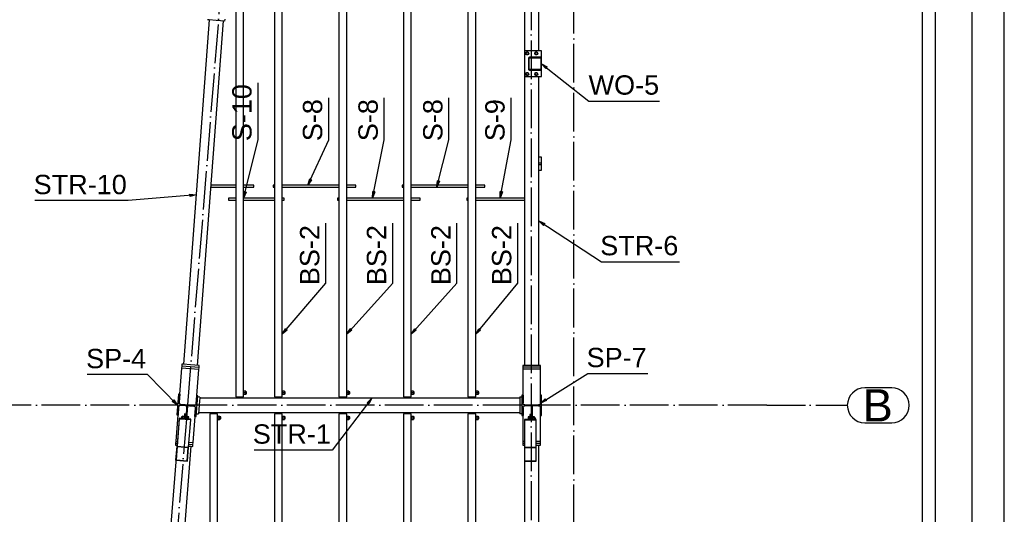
# Paper-space layout 'A0 Advance Steel' of a CAD drawing. Header units: millimetres. Extents: x -21 to 1320, y -7 to 928.
# Tile 96 of 134: x 1128 to 1280, y 186 to 262. Entities that reach past the tile are written whole.
import ezdxf

# ---------------------------------------------------------------- set-up
doc = ezdxf.new("R2010")
doc.units = ezdxf.units.MM
doc.linetypes.add('ACAD_ISO04W100', pattern=[30, 24, -3, 0, -3])
doc.layers.get('0').update_dxf_attribs({"linetype": 'CONTINUOUS'})
for name, color, linetype in [('AS_Belki', 145, 'CONTINUOUS'), ('AS_Blachy', 30, 'CONTINUOUS'), ('AS_Siatki', 72, 'CONTINUOUS'), ('AS_Sruby', 9, 'CONTINUOUS')]:
    doc.layers.add(name, color=color, linetype=linetype)
doc.styles.add('Arial', font='arial.ttf', dxfattribs={"height": 150})

psp = doc.layouts.new('A0 Advance Steel')

# ---------------------------------------------------------------- linework, layer by layer
at = {"color": 0, "linetype": 'ByBlock', "lineweight": -2}
for p, q in [((1209.17, 254.72), (1208.49, 255.47)), ((1208.49, 255.47), (1209.37, 254.98)), ((1209.17, 254.72), (1209.37, 254.98)), ((1172.29, 236.63), (1172.56, 237.61)), ((1172.86, 237.47), (1172.29, 236.63)), ((1172.86, 237.47), (1172.56, 237.61)), ((1192.29, 236.31), (1192.37, 237.32)), ((1192.7, 237.24), (1192.29, 236.31)), ((1192.7, 237.24), (1192.37, 237.32)), ((1153.95, 235.21), (1154.96, 235.13)), ((1153.95, 235.21), (1153.98, 234.88)), ((1154.96, 235.13), (1153.98, 234.88)), ((1162.29, 234.63), (1162.37, 235.64)), ((1162.7, 235.56), (1162.29, 234.63)), ((1162.7, 235.56), (1162.37, 235.64)), ((1182.29, 234.63), (1182.33, 235.65)), ((1182.65, 235.58), (1182.29, 234.63)), ((1182.65, 235.58), (1182.33, 235.65)), ((1202.08, 234.63), (1202.1, 235.65)), ((1202.43, 235.59), (1202.08, 234.63)), ((1202.43, 235.59), (1202.1, 235.65)), ((1208.81, 230.39), (1208.07, 231.07)), ((1208.07, 231.07), (1209, 230.67)), ((1208.81, 230.39), (1209, 230.67)), ((1168.29, 213.49), (1168.81, 214.36)), ((1169.07, 214.14), (1168.29, 213.49)), ((1169.07, 214.14), (1168.81, 214.36)), ((1178.29, 213.49), (1178.83, 214.34)), ((1179.08, 214.12), (1178.29, 213.49)), ((1179.08, 214.12), (1178.83, 214.34)), ((1188.29, 213.49), (1188.83, 214.34)), ((1189.08, 214.12), (1188.29, 213.49)), ((1189.08, 214.12), (1188.83, 214.34)), ((1198.29, 213.49), (1198.8, 214.36)), ((1199.05, 214.15), (1198.29, 213.49)), ((1199.05, 214.15), (1198.8, 214.36)), ((1151.49, 203.31), (1151.25, 203.07)), ((1152.07, 202.48), (1151.25, 203.07)), ((1151.49, 203.31), (1152.07, 202.48)), ((1181.45, 202.88), (1182.19, 203.57)), ((1182.19, 203.57), (1181.71, 202.68)), ((1208.31, 202.83), (1209.07, 203.5)), ((1209.24, 203.22), (1208.31, 202.83)), ((1209.24, 203.22), (1209.07, 203.5)), ((1181.45, 202.88), (1181.71, 202.68))]:
    psp.add_line(p, q, dxfattribs=at)
psp.add_lwpolyline([(1280.22, -6.93), (1280.22, 834.07), (-19.78, 834.07), (-19.78, -6.93), (1280.22, -6.93)])
psp.add_lwpolyline([(1275.22, -1.93), (1275.22, 829.07), (-4.78, 829.07), (-4.78, -1.93)], close=True)
at = {"color": 3, "ltscale": 0.25}
for points in [[(1094.89, 99.56), (1094.89, 447.16), (1269.49, 447.16), (1269.49, 99.56), (1094.89, 99.56)], [(1096.89, 101.93), (1096.89, 432.53), (1267.49, 432.53), (1267.49, 101.93), (1096.89, 101.93)]]:
    psp.add_lwpolyline(points, dxfattribs=at)
at = {"color": 7}
for points in [[(1208.49, 255.47), (1215.84, 249.67), (1226.78, 249.67)], [(1162.29, 234.63), (1164.55, 243.64), (1164.55, 252.49)], [(1172.29, 236.63), (1175.5, 243.64), (1175.5, 250.16)], [(1182.29, 234.63), (1184.11, 243.64), (1184.11, 250.16)], [(1192.29, 236.31), (1194.14, 243.64), (1194.14, 250.16)], [(1202.08, 234.63), (1203.77, 243.64), (1203.77, 250.16)], [(1154.96, 235.13), (1144.4, 234.23), (1129.96, 234.23)], [(1168.29, 213.49), (1175.05, 221.43), (1175.05, 230.75)], [(1178.29, 213.49), (1185.42, 221.43), (1185.42, 230.75)], [(1188.29, 213.49), (1195.39, 221.43), (1195.39, 230.75)], [(1198.29, 213.49), (1204.81, 221.43), (1204.81, 230.75)], [(1208.07, 231.07), (1217.78, 224.75), (1229.89, 224.75)], [(1152.07, 202.48), (1147.41, 207.23), (1138.09, 207.23)], [(1208.31, 202.83), (1215.67, 207.39), (1224.98, 207.39)], [(1182.19, 203.57), (1176.03, 195.52), (1163.93, 195.52)]]:
    psp.add_lwpolyline(points, dxfattribs=at)
at = {"layer": 'AS_Belki', "linetype": 'Continuous', "ltscale": 0.25}
for p, q in [((1205.87, 274.87), (1205.87, 257.47)), ((1208.07, 257.47), (1208.07, 274.87)), ((1161.09, 267.17), (1161.09, 203.77)), ((1162.29, 203.77), (1162.29, 267.17)), ((1167.09, 267.17), (1167.09, 203.77)), ((1168.29, 203.77), (1168.29, 267.17)), ((1177.09, 267.17), (1177.09, 203.77)), ((1178.29, 203.77), (1178.29, 267.17)), ((1187.09, 267.17), (1187.09, 203.77)), ((1188.29, 203.77), (1188.29, 267.17)), ((1197.09, 267.17), (1197.09, 203.77)), ((1198.29, 203.77), (1198.29, 267.17)), ((1156.98, 262.28), (1153, 208.84)), ((1156.98, 262.28), (1153, 208.84)), ((1155.19, 208.67), (1159.18, 262.11)), ((1158.08, 262.19), (1156.98, 262.28)), ((1208.37, 256.47), (1206.61, 256.47)), ((1206.65, 256.39), (1208.33, 256.39)), ((1206.49, 256.35), (1206.49, 254.59)), ((1206.57, 254.63), (1206.57, 256.31)), ((1208.41, 256.31), (1208.41, 254.63)), ((1208.49, 254.59), (1208.49, 256.35)), ((1205.87, 253.47), (1205.87, 208.67)), ((1206.61, 254.47), (1208.37, 254.47)), ((1208.33, 254.55), (1206.65, 254.55)), ((1208.07, 208.67), (1208.07, 253.47)), ((1161.09, 236.63), (1157.28, 236.63)), ((1163.89, 236.63), (1162.29, 236.63)), ((1163.89, 236.59), (1163.89, 236.63)), ((1163.89, 236.47), (1163.89, 236.59)), ((1167.09, 236.63), (1166.89, 236.63)), ((1166.89, 236.63), (1166.89, 236.59)), ((1166.89, 236.59), (1166.89, 236.47)), ((1177.09, 236.63), (1168.29, 236.63)), ((1179.69, 236.63), (1178.29, 236.63)), ((1179.69, 236.59), (1179.69, 236.63)), ((1179.69, 236.47), (1179.69, 236.59)), ((1187.09, 236.63), (1186.89, 236.63)), ((1186.89, 236.63), (1186.89, 236.59)), ((1186.89, 236.59), (1186.89, 236.47)), ((1197.09, 236.63), (1188.29, 236.63)), ((1199.69, 236.63), (1198.29, 236.63)), ((1199.69, 236.59), (1199.69, 236.63)), ((1199.69, 236.47), (1199.69, 236.59)), ((1157.25, 236.31), (1161.09, 236.31)), ((1162.29, 236.31), (1163.89, 236.31)), ((1163.89, 236.36), (1163.89, 236.47)), ((1163.89, 236.31), (1163.89, 236.36)), ((1166.89, 236.47), (1166.89, 236.36)), ((1166.89, 236.36), (1166.89, 236.31)), ((1166.89, 236.31), (1167.09, 236.31)), ((1168.29, 236.31), (1177.09, 236.31)), ((1178.29, 236.31), (1179.69, 236.31)), ((1179.69, 236.36), (1179.69, 236.47)), ((1179.69, 236.31), (1179.69, 236.36)), ((1186.89, 236.47), (1186.89, 236.36)), ((1186.89, 236.36), (1186.89, 236.31)), ((1186.89, 236.31), (1187.09, 236.31)), ((1188.29, 236.31), (1197.09, 236.31)), ((1198.29, 236.31), (1199.69, 236.31)), ((1199.69, 236.36), (1199.69, 236.47)), ((1199.69, 236.31), (1199.69, 236.36)), ((1161.09, 234.63), (1159.99, 234.63)), ((1159.99, 234.63), (1159.99, 234.59)), ((1159.99, 234.59), (1159.99, 234.47)), ((1159.99, 234.47), (1159.99, 234.36)), ((1159.99, 234.36), (1159.99, 234.31)), ((1159.99, 234.31), (1161.09, 234.31)), ((1167.09, 234.63), (1162.29, 234.63)), ((1162.29, 234.31), (1167.09, 234.31)), ((1168.59, 234.63), (1168.29, 234.63)), ((1168.29, 234.31), (1168.59, 234.31)), ((1168.59, 234.59), (1168.59, 234.63)), ((1168.59, 234.47), (1168.59, 234.59)), ((1168.59, 234.36), (1168.59, 234.47)), ((1168.59, 234.31), (1168.59, 234.36)), ((1177.09, 234.63), (1176.89, 234.63)), ((1176.89, 234.63), (1176.89, 234.59)), ((1176.89, 234.59), (1176.89, 234.47)), ((1176.89, 234.47), (1176.89, 234.36)), ((1176.89, 234.36), (1176.89, 234.31)), ((1176.89, 234.31), (1177.09, 234.31)), ((1187.09, 234.63), (1178.29, 234.63)), ((1178.29, 234.31), (1187.09, 234.31)), ((1189.69, 234.63), (1188.29, 234.63)), ((1188.29, 234.31), (1189.69, 234.31)), ((1189.69, 234.59), (1189.69, 234.63)), ((1189.69, 234.47), (1189.69, 234.59)), ((1189.69, 234.36), (1189.69, 234.47)), ((1189.69, 234.31), (1189.69, 234.36)), ((1197.09, 234.63), (1196.89, 234.63)), ((1196.89, 234.63), (1196.89, 234.59)), ((1196.89, 234.59), (1196.89, 234.47)), ((1196.89, 234.47), (1196.89, 234.36)), ((1196.89, 234.36), (1196.89, 234.31)), ((1196.89, 234.31), (1197.09, 234.31)), ((1205.87, 234.63), (1198.29, 234.63)), ((1198.29, 234.31), (1205.87, 234.31)), ((1152.7, 208.26), (1152.38, 204.2)), ((1155.39, 208.05), (1152.7, 208.26)), ((1154.1, 208.75), (1153, 208.84)), ((1155.07, 203.98), (1155.39, 208.05)), ((1205.62, 208.07), (1205.62, 204.07)), ((1208.32, 208.07), (1206.3, 208.07)), ((1208.32, 204.07), (1208.32, 208.07)), ((1152.21, 204.19), (1151.95, 201)), ((1152.39, 204.18), (1152.21, 204.19)), ((1152.29, 202.94), (1152.39, 204.18)), ((1152.41, 204.19), (1152.31, 202.94)), ((1152.38, 204.2), (1152.41, 204.19)), ((1154.94, 202.73), (1155.04, 203.98)), ((1155.06, 203.96), (1154.96, 202.73)), ((1154.98, 200.76), (1155.24, 203.95)), ((1155.04, 203.98), (1155.07, 203.98)), ((1155.24, 203.95), (1155.06, 203.96)), ((1155.51, 203.57), (1155.47, 203.15)), ((1205.15, 203.57), (1155.51, 203.57)), ((1161.09, 203.77), (1162.29, 203.77)), ((1167.09, 203.77), (1168.29, 203.77)), ((1177.09, 203.77), (1178.29, 203.77)), ((1187.09, 203.77), (1188.29, 203.77)), ((1197.09, 203.77), (1198.29, 203.77)), ((1205.15, 203.57), (1205.15, 201.37)), ((1205.63, 204.07), (1205.45, 204.07)), ((1205.45, 204.07), (1205.45, 200.87)), ((1205.63, 204.07), (1205.63, 202.83)), ((1208.49, 204.07), (1208.31, 204.07)), ((1208.31, 202.83), (1208.31, 204.07)), ((1208.49, 200.87), (1208.49, 204.07)), ((1152.13, 200.99), (1152.23, 202.22)), ((1152.25, 202.22), (1152.15, 200.96)), ((1152.55, 202.5), (1154.63, 202.33)), ((1153.49, 202.4), (1152.55, 202.48)), ((1152.56, 202.64), (1154.64, 202.47)), ((1154.64, 202.45), (1152.56, 202.62)), ((1154.62, 202.31), (1153.69, 202.39)), ((1154.78, 200.75), (1154.88, 202.01)), ((1154.9, 202.01), (1154.8, 200.77)), ((1205.63, 202.11), (1205.63, 200.87)), ((1205.93, 202.53), (1208.01, 202.53)), ((1208.01, 202.41), (1205.93, 202.41)), ((1208.31, 200.87), (1208.31, 202.11)), ((1152.12, 200.97), (1151.79, 196.9)), ((1151.95, 201), (1152.13, 200.99)), ((1152.32, 200.34), (1152, 196.14)), ((1152.15, 200.96), (1152.12, 200.97)), ((1152.32, 200.34), (1152.21, 198.88)), ((1154.12, 200.2), (1152.32, 200.34)), ((1153.79, 196), (1154.12, 200.2)), ((1154.48, 196.68), (1154.81, 200.75)), ((1154.81, 200.75), (1154.78, 200.75)), ((1154.8, 200.77), (1154.98, 200.76)), ((1155.33, 201.37), (1205.15, 201.37)), ((1158.29, 201.17), (1157.09, 201.17)), ((1157.09, 201.17), (1157.09, 133.69)), ((1158.29, 133.69), (1158.29, 201.17)), ((1168.29, 201.17), (1167.09, 201.17)), ((1167.09, 201.17), (1167.09, 133.69)), ((1168.29, 133.69), (1168.29, 201.17)), ((1178.29, 201.17), (1177.09, 201.17)), ((1177.09, 201.17), (1177.09, 133.69)), ((1178.29, 133.69), (1178.29, 201.17)), ((1188.29, 201.17), (1187.09, 201.17)), ((1187.09, 201.17), (1187.09, 133.69)), ((1188.29, 133.69), (1188.29, 201.17)), ((1198.29, 201.17), (1197.09, 201.17)), ((1197.09, 201.17), (1197.09, 133.69)), ((1198.29, 133.69), (1198.29, 201.17)), ((1205.45, 200.87), (1205.63, 200.87)), ((1205.62, 200.87), (1205.62, 196.87)), ((1207.67, 200.18), (1205.87, 200.18)), ((1205.87, 200.18), (1205.87, 195.99)), ((1207.67, 195.99), (1207.67, 200.18)), ((1208.31, 200.87), (1208.49, 200.87)), ((1208.32, 196.87), (1208.32, 200.87)), ((1152.21, 198.88), (1151.83, 193.95)), ((1152, 196.28), (1147.45, 139.42)), ((1149.24, 134.21), (1154.2, 196.11)), ((1151.83, 193.95), (1152, 196.14)), ((1151.89, 194.01), (1152.05, 196.06)), ((1152.01, 196.28), (1152, 196.28)), ((1152, 196.14), (1153.79, 196)), ((1152.05, 196.06), (1153.73, 195.93)), ((1153.57, 193.88), (1153.73, 195.93)), ((1153.72, 195.93), (1153.57, 193.88)), ((1153.62, 193.8), (1153.79, 196)), ((1153.8, 196.14), (1154.2, 196.11)), ((1205.87, 195.99), (1207.67, 195.99)), ((1205.87, 195.99), (1205.87, 193.81)), ((1205.93, 195.92), (1207.61, 195.92)), ((1205.93, 193.88), (1205.93, 195.92)), ((1207.61, 195.92), (1207.61, 193.88)), ((1207.67, 196.27), (1208.07, 196.27)), ((1207.67, 193.81), (1207.67, 195.99)), ((1208.07, 134.21), (1208.07, 196.27)), ((1151.83, 193.95), (1153.62, 193.8)), ((1151.89, 194.01), (1153.57, 193.88)), ((1205.93, 193.88), (1207.61, 193.88)), ((1205.87, 193.81), (1205.87, 142.5)), ((1205.87, 193.81), (1207.67, 193.81))]:
    psp.add_line(p, q, dxfattribs=at)
for centre, radius, start, end in [((1206.61, 256.35), 0.12, 90, 180), ((1208.37, 256.35), 0.12, 0, 90), ((1206.61, 254.59), 0.12, 180, 270), ((1208.37, 254.59), 0.12, 270, 0), ((1152.53, 202.2), 0.28, 85.419, 175.419), ((1152.59, 202.92), 0.28, 175.419, 265.419), ((1154.6, 202.03), 0.28, 355.419, 85.419), ((1154.66, 202.75), 0.28, 265.419, 355.419)]:
    psp.add_arc(centre, radius, start, end, dxfattribs=at)
at = {"layer": 'AS_Belki', "linetype": 'Continuous', "ltscale": 0.25, "extrusion": (-5.68434e-13, 2.35453e-13, -1)}
psp.add_arc((-1206.65, 256.31), 0.08, 0, 90, dxfattribs=at)
at = {"layer": 'AS_Belki', "linetype": 'Continuous', "ltscale": 0.25, "extrusion": (2.35453e-13, 5.68434e-13, -1)}
psp.add_arc((-1208.33, 256.31), 0.08, 90, 180, dxfattribs=at)
at = {"layer": 'AS_Belki', "linetype": 'Continuous', "ltscale": 0.25, "extrusion": (-2.27374e-13, -9.41813e-14, -1)}
psp.add_arc((-1206.65, 254.63), 0.08, 270, 0, dxfattribs=at)
at = {"layer": 'AS_Belki', "linetype": 'Continuous', "ltscale": 0.25, "extrusion": (9.41813e-14, -2.27374e-13, -1)}
psp.add_arc((-1208.33, 254.63), 0.08, 180, 270, dxfattribs=at)
at = {"layer": 'AS_Belki', "linetype": 'Continuous', "ltscale": 0.25, "extrusion": (-1.20291e-13, 1.70178e-14, -1)}
psp.add_arc((-1152.53, 202.2), 0.3, 4.581, 94.581, dxfattribs=at)
at = {"layer": 'AS_Belki', "linetype": 'Continuous', "ltscale": 0.25, "extrusion": (-9.7092e-14, -7.30252e-14, -1)}
psp.add_arc((-1152.59, 202.92), 0.3, 274.581, 4.581, dxfattribs=at)
at = {"layer": 'AS_Belki', "linetype": 'Continuous', "ltscale": 0.25, "extrusion": (2.98774e-14, 5.84334e-14, -1)}
psp.add_arc((-1154.6, 202.03), 0.3, 94.581, 184.581, dxfattribs=at)
at = {"layer": 'AS_Belki', "linetype": 'Continuous', "ltscale": 0.25, "extrusion": (1.00961e-14, -3.12226e-14, -1)}
psp.add_arc((-1154.66, 202.75), 0.3, 184.581, 274.581, dxfattribs=at)
at = {"layer": 'AS_Belki', "linetype": 'Continuous', "ltscale": 0.25, "extrusion": (-6.0633e-14, -6.7989e-14, -1)}
psp.add_arc((-1205.93, 202.83), 0.3, 270, 0, dxfattribs=at)
at = {"layer": 'AS_Belki', "linetype": 'Continuous', "ltscale": 0.25, "extrusion": (-9.09495e-14, 8.05465e-14, -1)}
psp.add_arc((-1205.93, 202.11), 0.3, 0, 90, dxfattribs=at)
at = {"layer": 'AS_Belki', "linetype": 'Continuous', "ltscale": 0.25, "extrusion": (2.5115e-14, -6.0633e-14, -1)}
psp.add_arc((-1208.01, 202.83), 0.3, 180, 270, dxfattribs=at)
at = {"layer": 'AS_Belki', "linetype": 'Continuous', "ltscale": 0.25, "extrusion": (6.7989e-14, 6.0633e-14, -1)}
psp.add_arc((-1208.01, 202.11), 0.3, 90, 180, dxfattribs=at)
at = {"layer": 'AS_Blachy', "linetype": 'Continuous', "ltscale": 0.25}
for p, q in [((1156.98, 262.28), (1156.73, 262.3)), ((1159.42, 262.09), (1158.08, 262.19)), ((1159.42, 262.09), (1159.45, 262.39)), ((1208.49, 257.47), (1205.87, 257.47)), ((1205.87, 257.47), (1205.87, 253.47)), ((1208.49, 256.35), (1208.49, 257.47)), ((1205.87, 253.47), (1208.49, 253.47)), ((1208.49, 253.47), (1208.49, 254.59)), ((1208.49, 240.95), (1208.07, 240.95)), ((1208.49, 240.05), (1208.07, 240.05)), ((1208.07, 239.85), (1208.49, 239.85)), ((1208.49, 240.05), (1208.49, 240.95)), ((1208.49, 239.85), (1208.49, 240.05)), ((1208.49, 238.95), (1208.49, 239.85)), ((1208.07, 238.95), (1208.49, 238.95)), ((1152.73, 208.56), (1152.7, 208.26)), ((1152.75, 208.86), (1152.73, 208.56)), ((1153.41, 208.51), (1152.73, 208.56)), ((1153, 208.84), (1152.75, 208.86)), ((1155.42, 208.35), (1153.41, 208.51)), ((1155.44, 208.65), (1154.1, 208.75)), ((1155.39, 208.05), (1155.42, 208.35)), ((1155.42, 208.35), (1155.44, 208.65)), ((1208.32, 208.67), (1205.62, 208.67)), ((1205.62, 208.67), (1205.62, 208.37)), ((1208.32, 208.37), (1205.62, 208.37)), ((1205.62, 208.37), (1205.62, 208.07)), ((1206.3, 208.07), (1205.62, 208.07)), ((1208.32, 208.37), (1208.32, 208.67)), ((1208.32, 208.07), (1208.32, 208.37)), ((1155.52, 203.75), (1155.22, 203.77)), ((1155.47, 203.15), (1155.31, 201.15)), ((1155.52, 203.75), (1155.51, 203.57)), ((1162.03, 203.77), (1162.03, 203.57)), ((1162.23, 203.57), (1162.23, 203.77)), ((1168.03, 203.77), (1168.03, 203.57)), ((1168.23, 203.57), (1168.23, 203.77)), ((1178.03, 203.77), (1178.03, 203.57)), ((1178.23, 203.57), (1178.23, 203.77)), ((1188.03, 203.77), (1188.03, 203.57)), ((1188.23, 203.57), (1188.23, 203.77)), ((1198.03, 203.77), (1198.03, 203.57)), ((1198.23, 203.57), (1198.23, 203.77)), ((1205.15, 203.77), (1205.45, 203.77)), ((1205.15, 203.77), (1205.15, 203.57)), ((1153.44, 201.72), (1153.33, 200.38)), ((1153.49, 202.42), (1153.44, 201.72)), ((1153.44, 201.72), (1153.64, 201.71)), ((1153.53, 200.36), (1153.64, 201.71)), ((1153.64, 201.71), (1153.69, 202.41)), ((1207.07, 202.39), (1206.87, 202.39)), ((1206.87, 202.39), (1206.87, 201.69)), ((1207.07, 201.69), (1206.87, 201.69)), ((1206.87, 201.69), (1206.87, 200.55)), ((1207.07, 201.69), (1207.07, 202.39)), ((1207.07, 200.29), (1207.07, 201.69)), ((1152.33, 200.46), (1152.21, 198.99)), ((1152.33, 200.46), (1152.32, 200.34)), ((1154.13, 200.31), (1152.33, 200.46)), ((1153.13, 200.39), (1153.19, 201.14)), ((1153.18, 201.07), (1153.16, 200.8)), ((1153.19, 201.14), (1153.18, 201.07)), ((1153.39, 201.12), (1153.19, 201.14)), ((1153.19, 201.14), (1153.19, 201.14)), ((1153.33, 200.38), (1153.39, 201.12)), ((1154.12, 200.2), (1154.13, 200.31)), ((1155.01, 201.17), (1155.31, 201.15)), ((1158.03, 201.37), (1158.03, 201.17)), ((1158.23, 201.17), (1158.23, 201.37)), ((1168.03, 201.37), (1168.03, 201.17)), ((1168.23, 201.17), (1168.23, 201.37)), ((1178.03, 201.37), (1178.03, 201.17)), ((1178.23, 201.17), (1178.23, 201.37)), ((1188.03, 201.37), (1188.03, 201.17)), ((1188.23, 201.17), (1188.23, 201.37)), ((1198.03, 201.37), (1198.03, 201.17)), ((1198.23, 201.17), (1198.23, 201.37)), ((1205.15, 201.37), (1205.15, 201.17)), ((1205.45, 201.17), (1205.15, 201.17)), ((1207.67, 200.29), (1205.87, 200.29)), ((1205.87, 200.29), (1205.87, 200.18)), ((1206.87, 201.03), (1206.67, 201.03)), ((1206.67, 201.03), (1206.67, 200.29)), ((1206.87, 200.55), (1206.87, 200.29)), ((1207.67, 200.18), (1207.67, 200.29)), ((1152.21, 198.99), (1152.21, 198.88)), ((1151.79, 196.9), (1151.77, 196.6)), ((1151.79, 196.9), (1152.05, 196.88)), ((1205.87, 196.87), (1205.62, 196.87)), ((1205.62, 196.87), (1205.62, 196.57)), ((1208.32, 196.87), (1207.67, 196.87)), ((1208.32, 196.57), (1208.32, 196.87)), ((1151.77, 196.6), (1151.75, 196.3)), ((1151.75, 196.3), (1152.01, 196.28)), ((1151.77, 196.6), (1152.03, 196.58)), ((1153.83, 196.44), (1154.46, 196.39)), ((1153.85, 196.73), (1154.48, 196.68)), ((1154.2, 196.11), (1154.44, 196.09)), ((1154.44, 196.09), (1154.46, 196.39)), ((1154.46, 196.39), (1154.48, 196.68)), ((1205.87, 196.57), (1205.62, 196.57)), ((1205.62, 196.57), (1205.62, 196.27)), ((1205.62, 196.27), (1205.87, 196.27)), ((1208.32, 196.57), (1207.67, 196.57)), ((1208.07, 196.27), (1208.32, 196.27)), ((1208.32, 196.27), (1208.32, 196.57))]:
    psp.add_line(p, q, dxfattribs=at)
at = {"layer": 'AS_Siatki', "color": 20, "linetype": 'ACAD_ISO04W100', "ltscale": 0.25}
for p, q in [((1170.49, 413.05), (1147.24, 122.93)), ((1213.49, 123.37), (1213.49, 413.57)), ((1206.89, 411.08), (1206.89, 120.88)), ((1243.39, 202.47), (1120.99, 202.47)), ((1243.39, 202.47), (1243.39, 202.47)), ((1243.39, 202.47), (1255.89, 202.47))]:
    psp.add_line(p, q, dxfattribs=at)
at = {"layer": 'AS_Siatki', "color": 20, "linetype": 'Continuous', "ltscale": 0.25}
for p, q in [((1262.77, 205.17), (1258.59, 205.17)), ((1258.59, 199.77), (1262.77, 199.77))]:
    psp.add_line(p, q, dxfattribs=at)
for centre, start, end in [((1258.59, 202.47), 90, 270), ((1262.77, 202.47), 270, 90)]:
    psp.add_arc(centre, 2.7, start, end, dxfattribs=at)
at = {"layer": 'AS_Sruby', "linetype": 'Continuous', "ltscale": 0.25}
for p, q in [((1206.17, 257.25), (1206.07, 257.07)), ((1206.07, 257.07), (1206.17, 256.9)), ((1206.37, 257.25), (1206.17, 257.25)), ((1206.17, 256.9), (1206.37, 256.9)), ((1206.47, 257.07), (1206.37, 257.25)), ((1206.37, 256.9), (1206.47, 257.07)), ((1207.57, 257.25), (1207.47, 257.07)), ((1207.47, 257.07), (1207.57, 256.9)), ((1207.77, 257.25), (1207.57, 257.25)), ((1207.57, 256.9), (1207.77, 256.9)), ((1207.87, 257.07), (1207.77, 257.25)), ((1207.77, 256.9), (1207.87, 257.07)), ((1206.17, 254.05), (1206.07, 253.87)), ((1206.07, 253.87), (1206.17, 253.7)), ((1206.37, 254.05), (1206.17, 254.05)), ((1206.17, 253.7), (1206.37, 253.7)), ((1206.47, 253.87), (1206.37, 254.05)), ((1206.37, 253.7), (1206.47, 253.87)), ((1207.57, 254.05), (1207.47, 253.87)), ((1207.47, 253.87), (1207.57, 253.7)), ((1207.77, 254.05), (1207.57, 254.05)), ((1207.57, 253.7), (1207.77, 253.7)), ((1207.87, 253.87), (1207.77, 254.05)), ((1207.77, 253.7), (1207.87, 253.87)), ((1162.35, 204.73), (1162.29, 204.73)), ((1162.35, 204.71), (1162.35, 204.73)), ((1162.35, 204.73), (1162.35, 204.73)), ((1162.35, 204.68), (1162.35, 204.71)), ((1162.35, 204.65), (1162.35, 204.68)), ((1162.65, 204.67), (1162.35, 204.67)), ((1162.35, 204.6), (1162.35, 204.65)), ((1162.35, 204.55), (1162.35, 204.6)), ((1162.35, 204.49), (1162.35, 204.55)), ((1162.65, 204.43), (1162.65, 204.67)), ((1162.77, 204.59), (1162.65, 204.59)), ((1162.77, 204.58), (1162.77, 204.59)), ((1162.77, 204.55), (1162.77, 204.58)), ((1162.77, 204.5), (1162.77, 204.55)), ((1168.35, 204.73), (1168.29, 204.73)), ((1168.35, 204.71), (1168.35, 204.73)), ((1168.35, 204.73), (1168.35, 204.73)), ((1168.35, 204.68), (1168.35, 204.71)), ((1168.35, 204.65), (1168.35, 204.68)), ((1168.65, 204.67), (1168.35, 204.67)), ((1168.35, 204.6), (1168.35, 204.65)), ((1168.35, 204.55), (1168.35, 204.6)), ((1168.35, 204.49), (1168.35, 204.55)), ((1168.65, 204.43), (1168.65, 204.67)), ((1168.77, 204.59), (1168.65, 204.59)), ((1168.77, 204.58), (1168.77, 204.59)), ((1168.77, 204.55), (1168.77, 204.58)), ((1168.77, 204.5), (1168.77, 204.55)), ((1178.35, 204.73), (1178.29, 204.73)), ((1178.35, 204.71), (1178.35, 204.73)), ((1178.35, 204.73), (1178.35, 204.73)), ((1178.35, 204.68), (1178.35, 204.71)), ((1178.35, 204.65), (1178.35, 204.68)), ((1178.65, 204.67), (1178.35, 204.67)), ((1178.35, 204.6), (1178.35, 204.65)), ((1178.35, 204.55), (1178.35, 204.6)), ((1178.35, 204.49), (1178.35, 204.55)), ((1178.65, 204.43), (1178.65, 204.67)), ((1178.77, 204.59), (1178.65, 204.59)), ((1178.77, 204.58), (1178.77, 204.59)), ((1178.77, 204.55), (1178.77, 204.58)), ((1178.77, 204.5), (1178.77, 204.55)), ((1188.35, 204.73), (1188.29, 204.73)), ((1188.35, 204.71), (1188.35, 204.73)), ((1188.35, 204.73), (1188.35, 204.73)), ((1188.35, 204.68), (1188.35, 204.71)), ((1188.35, 204.65), (1188.35, 204.68)), ((1188.65, 204.67), (1188.35, 204.67)), ((1188.35, 204.6), (1188.35, 204.65)), ((1188.35, 204.55), (1188.35, 204.6)), ((1188.35, 204.49), (1188.35, 204.55)), ((1188.65, 204.43), (1188.65, 204.67)), ((1188.77, 204.59), (1188.65, 204.59)), ((1188.77, 204.58), (1188.77, 204.59)), ((1188.77, 204.55), (1188.77, 204.58)), ((1188.77, 204.5), (1188.77, 204.55)), ((1198.35, 204.73), (1198.29, 204.73)), ((1198.35, 204.71), (1198.35, 204.73)), ((1198.35, 204.73), (1198.35, 204.73)), ((1198.35, 204.68), (1198.35, 204.71)), ((1198.35, 204.65), (1198.35, 204.68)), ((1198.65, 204.67), (1198.35, 204.67)), ((1198.35, 204.6), (1198.35, 204.65)), ((1198.35, 204.55), (1198.35, 204.6)), ((1198.35, 204.49), (1198.35, 204.55)), ((1198.65, 204.43), (1198.65, 204.67)), ((1198.77, 204.59), (1198.65, 204.59)), ((1198.77, 204.58), (1198.77, 204.59)), ((1198.77, 204.55), (1198.77, 204.58)), ((1198.77, 204.5), (1198.77, 204.55)), ((1155.02, 203.49), (1155, 203.49)), ((1162.29, 204.13), (1162.35, 204.13)), ((1162.35, 204.43), (1162.35, 204.49)), ((1162.65, 204.43), (1162.35, 204.43)), ((1162.35, 204.38), (1162.35, 204.43)), ((1162.35, 204.32), (1162.35, 204.38)), ((1162.35, 204.27), (1162.35, 204.32)), ((1162.35, 204.22), (1162.35, 204.27)), ((1162.35, 204.19), (1162.35, 204.22)), ((1162.35, 204.2), (1162.65, 204.2)), ((1162.35, 204.16), (1162.35, 204.19)), ((1162.35, 204.14), (1162.35, 204.16)), ((1162.35, 204.13), (1162.35, 204.14)), ((1162.65, 204.2), (1162.65, 204.43)), ((1162.65, 204.27), (1162.77, 204.27)), ((1162.77, 204.43), (1162.77, 204.5)), ((1162.77, 204.37), (1162.77, 204.43)), ((1162.77, 204.32), (1162.77, 204.37)), ((1162.77, 204.29), (1162.77, 204.32)), ((1162.77, 204.27), (1162.77, 204.29)), ((1168.29, 204.13), (1168.35, 204.13)), ((1168.35, 204.43), (1168.35, 204.49)), ((1168.65, 204.43), (1168.35, 204.43)), ((1168.35, 204.38), (1168.35, 204.43)), ((1168.35, 204.32), (1168.35, 204.38)), ((1168.35, 204.27), (1168.35, 204.32)), ((1168.35, 204.22), (1168.35, 204.27)), ((1168.35, 204.19), (1168.35, 204.22)), ((1168.35, 204.2), (1168.65, 204.2)), ((1168.35, 204.16), (1168.35, 204.19)), ((1168.35, 204.14), (1168.35, 204.16)), ((1168.35, 204.13), (1168.35, 204.14)), ((1168.65, 204.2), (1168.65, 204.43)), ((1168.65, 204.27), (1168.77, 204.27)), ((1168.77, 204.43), (1168.77, 204.5)), ((1168.77, 204.37), (1168.77, 204.43)), ((1168.77, 204.32), (1168.77, 204.37)), ((1168.77, 204.29), (1168.77, 204.32)), ((1168.77, 204.27), (1168.77, 204.29)), ((1178.29, 204.13), (1178.35, 204.13)), ((1178.35, 204.43), (1178.35, 204.49)), ((1178.65, 204.43), (1178.35, 204.43)), ((1178.35, 204.38), (1178.35, 204.43)), ((1178.35, 204.32), (1178.35, 204.38)), ((1178.35, 204.27), (1178.35, 204.32)), ((1178.35, 204.22), (1178.35, 204.27)), ((1178.35, 204.19), (1178.35, 204.22)), ((1178.35, 204.2), (1178.65, 204.2)), ((1178.35, 204.16), (1178.35, 204.19)), ((1178.35, 204.14), (1178.35, 204.16)), ((1178.35, 204.13), (1178.35, 204.14)), ((1178.65, 204.2), (1178.65, 204.43)), ((1178.65, 204.27), (1178.77, 204.27)), ((1178.77, 204.43), (1178.77, 204.5)), ((1178.77, 204.37), (1178.77, 204.43)), ((1178.77, 204.32), (1178.77, 204.37)), ((1178.77, 204.29), (1178.77, 204.32)), ((1178.77, 204.27), (1178.77, 204.29)), ((1188.29, 204.13), (1188.35, 204.13)), ((1188.35, 204.43), (1188.35, 204.49)), ((1188.65, 204.43), (1188.35, 204.43)), ((1188.35, 204.38), (1188.35, 204.43)), ((1188.35, 204.32), (1188.35, 204.38)), ((1188.35, 204.27), (1188.35, 204.32)), ((1188.35, 204.22), (1188.35, 204.27)), ((1188.35, 204.19), (1188.35, 204.22)), ((1188.35, 204.2), (1188.65, 204.2)), ((1188.35, 204.16), (1188.35, 204.19)), ((1188.35, 204.14), (1188.35, 204.16)), ((1188.35, 204.13), (1188.35, 204.14)), ((1188.65, 204.2), (1188.65, 204.43)), ((1188.65, 204.27), (1188.77, 204.27)), ((1188.77, 204.43), (1188.77, 204.5)), ((1188.77, 204.37), (1188.77, 204.43)), ((1188.77, 204.32), (1188.77, 204.37)), ((1188.77, 204.29), (1188.77, 204.32)), ((1188.77, 204.27), (1188.77, 204.29)), ((1198.29, 204.13), (1198.35, 204.13)), ((1198.35, 204.43), (1198.35, 204.49)), ((1198.65, 204.43), (1198.35, 204.43)), ((1198.35, 204.38), (1198.35, 204.43)), ((1198.35, 204.32), (1198.35, 204.38)), ((1198.35, 204.27), (1198.35, 204.32)), ((1198.35, 204.22), (1198.35, 204.27)), ((1198.35, 204.19), (1198.35, 204.22)), ((1198.35, 204.2), (1198.65, 204.2)), ((1198.35, 204.16), (1198.35, 204.19)), ((1198.35, 204.14), (1198.35, 204.16)), ((1198.35, 204.13), (1198.35, 204.14)), ((1198.65, 204.2), (1198.65, 204.43)), ((1198.65, 204.27), (1198.77, 204.27)), ((1198.77, 204.43), (1198.77, 204.5)), ((1198.77, 204.37), (1198.77, 204.43)), ((1198.77, 204.32), (1198.77, 204.37)), ((1198.77, 204.29), (1198.77, 204.32)), ((1198.77, 204.27), (1198.77, 204.29)), ((1154.84, 201.49), (1154.86, 201.49)), ((1154.87, 202.09), (1154.86, 202.09)), ((1154.95, 202.89), (1154.97, 202.89)), ((1152.7, 200.51), (1152.69, 200.45)), ((1152.7, 200.5), (1152.69, 200.45)), ((1152.69, 200.45), (1152.69, 200.42)), ((1152.69, 200.45), (1152.69, 200.42)), ((1152.71, 200.63), (1152.7, 200.57)), ((1152.71, 200.62), (1152.7, 200.56)), ((1152.7, 200.57), (1152.7, 200.51)), ((1152.7, 200.56), (1152.7, 200.5)), ((1152.79, 200.69), (1152.71, 200.69)), ((1152.71, 200.69), (1152.71, 200.67)), ((1152.71, 200.69), (1152.71, 200.67)), ((1152.71, 200.69), (1152.71, 200.69)), ((1152.71, 200.67), (1152.71, 200.63)), ((1152.71, 200.67), (1152.71, 200.62)), ((1152.78, 200.51), (1152.77, 200.42)), ((1152.77, 200.44), (1152.78, 200.5)), ((1152.77, 200.42), (1152.77, 200.44)), ((1152.8, 200.75), (1152.78, 200.51)), ((1152.78, 200.56), (1152.79, 200.62)), ((1152.78, 200.5), (1152.78, 200.56)), ((1152.78, 200.51), (1153.08, 200.48)), ((1152.8, 200.77), (1152.79, 200.69)), ((1152.79, 200.66), (1152.79, 200.69)), ((1152.79, 200.69), (1152.79, 200.69)), ((1152.79, 200.62), (1152.79, 200.66)), ((1153.1, 200.75), (1152.8, 200.77)), ((1152.8, 200.77), (1152.8, 200.75)), ((1152.8, 200.75), (1153.09, 200.73)), ((1153.08, 200.5), (1153.07, 200.44)), ((1153.07, 200.44), (1153.07, 200.4)), ((1153.09, 200.62), (1153.08, 200.56)), ((1153.08, 200.56), (1153.08, 200.5)), ((1153.1, 200.75), (1153.09, 200.71)), ((1153.09, 200.73), (1153.1, 200.75)), ((1153.09, 200.71), (1153.09, 200.67)), ((1153.09, 200.67), (1153.09, 200.62)), ((1153.16, 200.8), (1153.1, 200.81)), ((1153.1, 200.81), (1153.1, 200.8)), ((1153.1, 200.81), (1153.1, 200.8)), ((1153.1, 200.8), (1153.1, 200.79)), ((1153.1, 200.8), (1153.1, 200.78)), ((1153.1, 200.79), (1153.1, 200.76)), ((1153.1, 200.78), (1153.1, 200.75)), ((1153.1, 200.76), (1153.1, 200.75)), ((1153.13, 200.44), (1153.14, 200.5)), ((1153.13, 200.39), (1153.13, 200.44)), ((1153.14, 200.55), (1153.15, 200.61)), ((1153.14, 200.5), (1153.14, 200.55)), ((1153.15, 200.71), (1153.16, 200.75)), ((1153.15, 200.66), (1153.15, 200.71)), ((1153.15, 200.61), (1153.15, 200.66)), ((1153.16, 200.79), (1153.16, 200.8)), ((1153.16, 200.78), (1153.16, 200.79)), ((1153.16, 200.75), (1153.16, 200.78)), ((1153.35, 200.64), (1153.35, 200.64)), ((1153.54, 200.46), (1153.53, 200.41)), ((1153.53, 200.41), (1153.53, 200.36)), ((1153.53, 200.36), (1153.53, 200.38)), ((1153.55, 200.58), (1153.54, 200.52)), ((1153.54, 200.5), (1153.55, 200.56)), ((1153.54, 200.52), (1153.54, 200.46)), ((1153.54, 200.44), (1153.54, 200.5)), ((1153.56, 200.72), (1153.55, 200.68)), ((1153.55, 200.68), (1153.55, 200.63)), ((1153.55, 200.63), (1153.55, 200.63)), ((1153.55, 200.63), (1153.55, 200.58)), ((1153.55, 200.6), (1153.55, 200.63)), ((1153.55, 200.63), (1153.55, 200.63)), ((1153.55, 200.56), (1153.55, 200.6)), ((1153.62, 200.77), (1153.56, 200.77)), ((1153.56, 200.77), (1153.56, 200.77)), ((1153.56, 200.77), (1153.56, 200.75)), ((1153.56, 200.77), (1153.56, 200.76)), ((1153.56, 200.76), (1153.56, 200.74)), ((1153.56, 200.75), (1153.56, 200.74)), ((1153.56, 200.74), (1153.56, 200.72)), ((1153.59, 200.4), (1153.6, 200.46)), ((1153.59, 200.36), (1153.59, 200.4)), ((1153.6, 200.52), (1153.61, 200.57)), ((1153.6, 200.46), (1153.6, 200.52)), ((1153.6, 200.44), (1153.8, 200.43)), ((1153.61, 200.67), (1153.62, 200.71)), ((1153.61, 200.63), (1153.61, 200.67)), ((1153.61, 200.57), (1153.61, 200.63)), ((1153.62, 200.76), (1153.62, 200.77)), ((1153.62, 200.74), (1153.62, 200.76)), ((1153.62, 200.71), (1153.62, 200.74)), ((1153.82, 200.69), (1153.62, 200.71)), ((1153.62, 200.68), (1153.81, 200.67)), ((1153.79, 200.34), (1153.8, 200.43)), ((1153.8, 200.43), (1153.81, 200.67)), ((1153.81, 200.67), (1153.82, 200.69)), ((1158.35, 200.81), (1158.29, 200.81)), ((1158.29, 200.21), (1158.35, 200.21)), ((1158.35, 200.79), (1158.35, 200.81)), ((1158.35, 200.81), (1158.35, 200.81)), ((1158.35, 200.76), (1158.35, 200.79)), ((1158.35, 200.73), (1158.35, 200.76)), ((1158.65, 200.74), (1158.35, 200.74)), ((1158.35, 200.68), (1158.35, 200.73)), ((1158.35, 200.63), (1158.35, 200.68)), ((1158.35, 200.57), (1158.35, 200.63)), ((1158.35, 200.51), (1158.35, 200.57)), ((1158.35, 200.51), (1158.65, 200.51)), ((1158.35, 200.45), (1158.35, 200.51)), ((1158.35, 200.4), (1158.35, 200.45)), ((1158.35, 200.35), (1158.35, 200.4)), ((1158.35, 200.3), (1158.35, 200.35)), ((1158.35, 200.26), (1158.35, 200.3)), ((1158.35, 200.28), (1158.65, 200.28)), ((1158.35, 200.24), (1158.35, 200.26)), ((1158.35, 200.22), (1158.35, 200.24)), ((1158.35, 200.21), (1158.35, 200.22)), ((1158.65, 200.51), (1158.65, 200.74)), ((1158.77, 200.67), (1158.65, 200.67)), ((1158.65, 200.28), (1158.65, 200.51)), ((1158.65, 200.35), (1158.77, 200.35)), ((1158.77, 200.66), (1158.77, 200.67)), ((1158.77, 200.63), (1158.77, 200.66)), ((1158.77, 200.57), (1158.77, 200.63)), ((1158.77, 200.51), (1158.77, 200.57)), ((1158.77, 200.45), (1158.77, 200.51)), ((1158.77, 200.4), (1158.77, 200.45)), ((1158.77, 200.37), (1158.77, 200.4)), ((1158.77, 200.35), (1158.77, 200.37)), ((1168.35, 200.81), (1168.29, 200.81)), ((1168.29, 200.21), (1168.35, 200.21)), ((1168.35, 200.79), (1168.35, 200.81)), ((1168.35, 200.81), (1168.35, 200.81)), ((1168.35, 200.76), (1168.35, 200.79)), ((1168.35, 200.73), (1168.35, 200.76)), ((1168.65, 200.74), (1168.35, 200.74)), ((1168.35, 200.68), (1168.35, 200.73)), ((1168.35, 200.63), (1168.35, 200.68)), ((1168.35, 200.57), (1168.35, 200.63)), ((1168.35, 200.51), (1168.35, 200.57)), ((1168.35, 200.51), (1168.65, 200.51)), ((1168.35, 200.45), (1168.35, 200.51)), ((1168.35, 200.4), (1168.35, 200.45)), ((1168.35, 200.35), (1168.35, 200.4)), ((1168.35, 200.3), (1168.35, 200.35)), ((1168.35, 200.26), (1168.35, 200.3)), ((1168.35, 200.28), (1168.65, 200.28)), ((1168.35, 200.24), (1168.35, 200.26)), ((1168.35, 200.22), (1168.35, 200.24)), ((1168.35, 200.21), (1168.35, 200.22)), ((1168.65, 200.51), (1168.65, 200.74)), ((1168.77, 200.67), (1168.65, 200.67)), ((1168.65, 200.28), (1168.65, 200.51)), ((1168.65, 200.35), (1168.77, 200.35)), ((1168.77, 200.66), (1168.77, 200.67)), ((1168.77, 200.63), (1168.77, 200.66)), ((1168.77, 200.57), (1168.77, 200.63)), ((1168.77, 200.51), (1168.77, 200.57)), ((1168.77, 200.45), (1168.77, 200.51)), ((1168.77, 200.4), (1168.77, 200.45)), ((1168.77, 200.37), (1168.77, 200.4)), ((1168.77, 200.35), (1168.77, 200.37)), ((1178.35, 200.81), (1178.29, 200.81)), ((1178.29, 200.21), (1178.35, 200.21)), ((1178.35, 200.79), (1178.35, 200.81)), ((1178.35, 200.81), (1178.35, 200.81)), ((1178.35, 200.76), (1178.35, 200.79)), ((1178.35, 200.73), (1178.35, 200.76)), ((1178.65, 200.74), (1178.35, 200.74)), ((1178.35, 200.68), (1178.35, 200.73)), ((1178.35, 200.63), (1178.35, 200.68)), ((1178.35, 200.57), (1178.35, 200.63)), ((1178.35, 200.51), (1178.35, 200.57)), ((1178.35, 200.51), (1178.65, 200.51)), ((1178.35, 200.45), (1178.35, 200.51)), ((1178.35, 200.4), (1178.35, 200.45)), ((1178.35, 200.35), (1178.35, 200.4)), ((1178.35, 200.3), (1178.35, 200.35)), ((1178.35, 200.26), (1178.35, 200.3)), ((1178.35, 200.28), (1178.65, 200.28)), ((1178.35, 200.24), (1178.35, 200.26)), ((1178.35, 200.22), (1178.35, 200.24)), ((1178.35, 200.21), (1178.35, 200.22)), ((1178.65, 200.51), (1178.65, 200.74)), ((1178.77, 200.67), (1178.65, 200.67)), ((1178.65, 200.28), (1178.65, 200.51)), ((1178.65, 200.35), (1178.77, 200.35)), ((1178.77, 200.66), (1178.77, 200.67)), ((1178.77, 200.63), (1178.77, 200.66)), ((1178.77, 200.57), (1178.77, 200.63)), ((1178.77, 200.51), (1178.77, 200.57)), ((1178.77, 200.45), (1178.77, 200.51)), ((1178.77, 200.4), (1178.77, 200.45)), ((1178.77, 200.37), (1178.77, 200.4)), ((1178.77, 200.35), (1178.77, 200.37)), ((1188.35, 200.81), (1188.29, 200.81)), ((1188.29, 200.21), (1188.35, 200.21)), ((1188.35, 200.79), (1188.35, 200.81)), ((1188.35, 200.81), (1188.35, 200.81)), ((1188.35, 200.76), (1188.35, 200.79)), ((1188.35, 200.73), (1188.35, 200.76)), ((1188.65, 200.74), (1188.35, 200.74)), ((1188.35, 200.68), (1188.35, 200.73)), ((1188.35, 200.63), (1188.35, 200.68)), ((1188.35, 200.57), (1188.35, 200.63)), ((1188.35, 200.51), (1188.35, 200.57)), ((1188.35, 200.51), (1188.65, 200.51)), ((1188.35, 200.45), (1188.35, 200.51)), ((1188.35, 200.4), (1188.35, 200.45)), ((1188.35, 200.35), (1188.35, 200.4)), ((1188.35, 200.3), (1188.35, 200.35)), ((1188.35, 200.26), (1188.35, 200.3)), ((1188.35, 200.28), (1188.65, 200.28)), ((1188.35, 200.24), (1188.35, 200.26)), ((1188.35, 200.22), (1188.35, 200.24)), ((1188.35, 200.21), (1188.35, 200.22)), ((1188.65, 200.51), (1188.65, 200.74)), ((1188.77, 200.67), (1188.65, 200.67)), ((1188.65, 200.28), (1188.65, 200.51)), ((1188.65, 200.35), (1188.77, 200.35)), ((1188.77, 200.66), (1188.77, 200.67)), ((1188.77, 200.63), (1188.77, 200.66)), ((1188.77, 200.57), (1188.77, 200.63)), ((1188.77, 200.51), (1188.77, 200.57)), ((1188.77, 200.45), (1188.77, 200.51)), ((1188.77, 200.4), (1188.77, 200.45)), ((1188.77, 200.37), (1188.77, 200.4)), ((1188.77, 200.35), (1188.77, 200.37)), ((1198.35, 200.81), (1198.29, 200.81)), ((1198.29, 200.21), (1198.35, 200.21)), ((1198.35, 200.79), (1198.35, 200.81)), ((1198.35, 200.81), (1198.35, 200.81)), ((1198.35, 200.76), (1198.35, 200.79)), ((1198.35, 200.73), (1198.35, 200.76)), ((1198.65, 200.74), (1198.35, 200.74)), ((1198.35, 200.68), (1198.35, 200.73)), ((1198.35, 200.63), (1198.35, 200.68)), ((1198.35, 200.57), (1198.35, 200.63)), ((1198.35, 200.51), (1198.35, 200.57)), ((1198.35, 200.51), (1198.65, 200.51)), ((1198.35, 200.45), (1198.35, 200.51)), ((1198.35, 200.4), (1198.35, 200.45)), ((1198.35, 200.35), (1198.35, 200.4)), ((1198.35, 200.3), (1198.35, 200.35)), ((1198.35, 200.26), (1198.35, 200.3)), ((1198.35, 200.28), (1198.65, 200.28)), ((1198.35, 200.24), (1198.35, 200.26)), ((1198.35, 200.22), (1198.35, 200.24)), ((1198.35, 200.21), (1198.35, 200.22)), ((1198.65, 200.51), (1198.65, 200.74)), ((1198.77, 200.67), (1198.65, 200.67)), ((1198.65, 200.28), (1198.65, 200.51)), ((1198.65, 200.35), (1198.77, 200.35)), ((1198.77, 200.66), (1198.77, 200.67)), ((1198.77, 200.63), (1198.77, 200.66)), ((1198.77, 200.57), (1198.77, 200.63)), ((1198.77, 200.51), (1198.77, 200.57)), ((1198.77, 200.45), (1198.77, 200.51)), ((1198.77, 200.4), (1198.77, 200.45)), ((1198.77, 200.37), (1198.77, 200.4)), ((1198.77, 200.35), (1198.77, 200.37)), ((1206.61, 200.66), (1206.41, 200.66)), ((1206.41, 200.66), (1206.41, 200.51)), ((1206.61, 200.51), (1206.41, 200.51)), ((1206.41, 200.51), (1206.41, 200.29)), ((1206.67, 200.69), (1206.61, 200.69)), ((1206.61, 200.69), (1206.61, 200.68)), ((1206.61, 200.68), (1206.61, 200.67)), ((1206.61, 200.67), (1206.61, 200.64)), ((1206.61, 200.64), (1206.61, 200.6)), ((1206.61, 200.6), (1206.61, 200.55)), ((1206.61, 200.55), (1206.61, 200.5)), ((1206.61, 200.5), (1206.61, 200.44)), ((1206.61, 200.44), (1206.61, 200.39)), ((1206.61, 200.39), (1206.61, 200.33)), ((1206.61, 200.33), (1206.61, 200.29)), ((1207.13, 200.69), (1207.07, 200.69)), ((1207.13, 200.68), (1207.13, 200.69)), ((1207.13, 200.67), (1207.13, 200.68)), ((1207.13, 200.64), (1207.13, 200.67)), ((1207.42, 200.66), (1207.13, 200.66)), ((1207.13, 200.6), (1207.13, 200.64)), ((1207.13, 200.55), (1207.13, 200.6)), ((1207.13, 200.5), (1207.13, 200.55)), ((1207.42, 200.51), (1207.13, 200.51)), ((1207.13, 200.44), (1207.13, 200.5)), ((1207.13, 200.39), (1207.13, 200.44)), ((1207.13, 200.33), (1207.13, 200.39)), ((1207.13, 200.29), (1207.13, 200.33)), ((1207.42, 200.51), (1207.42, 200.66)), ((1207.51, 200.55), (1207.42, 200.55)), ((1207.42, 200.29), (1207.42, 200.51)), ((1207.51, 200.55), (1207.51, 200.55)), ((1207.51, 200.55), (1207.51, 200.52)), ((1207.51, 200.52), (1207.51, 200.48)), ((1207.51, 200.48), (1207.51, 200.42)), ((1207.51, 200.42), (1207.51, 200.36)), ((1207.51, 200.36), (1207.51, 200.3)), ((1207.51, 200.3), (1207.51, 200.29))]:
    psp.add_line(p, q, dxfattribs=at)
for centre in [(1206.27, 257.07), (1207.67, 257.07), (1206.27, 253.87), (1207.67, 253.87)]:
    psp.add_circle(centre, 0.24, dxfattribs=at)

# ---------------------------------------------------------------- texts
at = {"color": 7, "style": 'Arial'}
for s, p in [('WO-5', (1215.78, 250.67)), ('STR-10', (1129.77, 235.23)), ('STR-6', (1217.59, 225.75)), ('SP-4', (1137.9, 208.23)), ('SP-7', (1215.48, 208.39)), ('STR-1', (1163.74, 196.52))]:
    psp.add_text(s, height=3, dxfattribs=at).set_placement(p)
for s, p in [('S-10', (1163.55, 243.45)), ('S-8', (1174.5, 243.45)), ('S-8', (1183.11, 243.45)), ('S-8', (1193.14, 243.45)), ('S-9', (1202.77, 243.45)), ('BS-2', (1174.05, 221.12)), ('BS-2', (1184.42, 221.12)), ('BS-2', (1194.39, 221.12)), ('BS-2', (1203.81, 221.12))]:
    psp.add_text(s, height=3, rotation=90, dxfattribs=at).set_placement(p)
at = {"layer": 'AS_Siatki', "color": 20, "style": 'Arial'}
psp.add_text('B', height=5, dxfattribs=at).set_placement((1258.28, 199.97))

doc.saveas('drawing.dxf')
